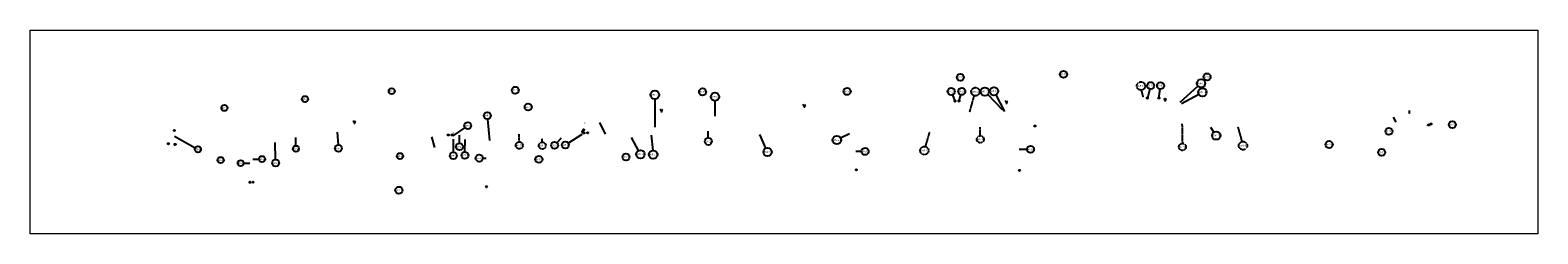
# Model space of a CAD drawing. Header units: feet. Extents: x 2477605 to 2489177, y 496632 to 500272.
# Tile 1 of 2: x 2477605 to 2480028, y 499945 to 500272. Entities that reach past the tile are written whole.
import ezdxf
from ezdxf.enums import TextEntityAlignment as Align

# ---------------------------------------------------------------- set-up
doc = ezdxf.new("R2010")
doc.units = ezdxf.units.FT
doc.header["$MEASUREMENT"] = 0
doc.linetypes.add('HIDDEN2', pattern=[0.1875, 0.125, -0.0625])
for name, color, linetype in [('SH_Text', 7, 'Continuous'), ('UT_P_Water_Cells', 7, 'Continuous'), ('UT_P_Water_Text', 7, 'Continuous')]:
    doc.layers.add(name, color=color, linetype=linetype)
doc.layers.add('Z-XREF', color=7, linetype='Continuous', lineweight=0)
doc.styles.add('ms_text_10_ex', font='arial.ttf', dxfattribs={"height": 0.1})
doc.styles.add('~P_Label - CenterCenter', font='calibrii.ttf', dxfattribs={"height": 0.14})
doc.dimstyles.new('ms-exis', dxfattribs={"dimtxt": 0.1, "dimasz": 0.125, "dimexe": 0.1, "dimexo": 0.0625, "dimgap": 0.09, "dimtad": 1, "dimzin": 0, "dimdsep": 46, "dimtxsty": 'ms_text_10_ex', "dimcen": 0.09, "dimclrd": 256, "dimclre": 256, "dimclrt": 256, "dimazin": 0, "dimtfac": 1, "dimtofl": 0, "dimtmove": 0, "dimatfit": 3, "dimfxl": 1, "dimtolj": 1, "dimtzin": 0, "dimarcsym": 0})

# ---------------------------------------------------------------- blocks, each defined once
blk = doc.blocks.new('WGV_Proposed')
for points in [[(-0.04, 0.04), (0, 0), (0.04, 0.04, 0.198912), (0, 0.05, 0.198912)], [(-0.04, -0.04, 0.198912), (0, -0.05, 0.198912), (0.04, -0.04), (0, 0)]]:
    blk.add_hatch(color=7).paths.add_polyline_path(points)
at = {"color": 7, "flags": 128}
for points in [[(-0.04, -0.04), (0.04, 0.04)], [(0.04, -0.04), (-0.04, 0.04)]]:
    blk.add_lwpolyline(points, dxfattribs=at)
at = {"color": 7}
blk.add_circle((0, 0), 0.05, dxfattribs=at)
blk = doc.blocks.new('A$Ceef5994d')
at = {"layer": 'UT_P_Water_Cells'}
h = blk.add_hatch(color=1, dxfattribs=at)
h.dxf.hatch_style = 1
edge = h.paths.add_edge_path()
edge.add_ellipse((0, 0), major_axis=(0.547, 0.745), ratio=1, start_angle=126.2757, end_angle=486.2757)
at = {"layer": 'UT_P_Water_Cells', "color": 1}
for p, q in [((-0.7, 0.7), (-2.2, 2.2)), ((0.7, 0.7), (2.2, 2.2)), ((-0.9, -1.5), (0.9, -1.5)), ((0, -0.9), (0, -2.2))]:
    blk.add_line(p, q, dxfattribs=at)
blk.add_ellipse((0, 0), major_axis=(0.547, 0.745), ratio=1, start_param=2.203927, end_param=8.487112, dxfattribs=at)

msp = doc.modelspace()

# ---------------------------------------------------------------- linework, layer by layer
at = {"layer": 'SH_Text', "linetype": 'HIDDEN2'}
msp.add_line((2479456.11, 500121.36), (2479456.73, 500090.15), dxfattribs=at)
for points in [[(2479114.89, 500140.2), (2479122.3, 500166.7)], [(2479394.04, 500164.27), (2479391.2, 500175.79)], [(2479131.96, 500102.36), (2479131.74, 500116.37)], [(2479545.97, 500116.21), (2479552.41, 500092.88)], [(2478427.79, 500092.12), (2478427.58, 500097.84)], [(2479043.95, 500085), (2479050.61, 500107.83)]]:
    msp.add_lwpolyline(points, dxfattribs=at)
at = {"layer": 'SH_Text'}
msp.add_lwpolyline([(2477836.86, 500101.64), (2477870.21, 500082.95)], dxfattribs=at)
for centre, radius in [((2479099.9, 500196.33), 5.7), ((2479265.69, 500201.12), 5.7), ((2479405.87, 500183.04), 5.7), ((2479421.75, 500182.91), 5.7), ((2479486.84, 500186.4), 6.68), ((2479496.5, 500196.93), 5.7), ((2478046.6, 500161.24), 4.88), ((2478186.05, 500174.02), 4.88), ((2478384.54, 500175.49), 5.7), ((2478608.91, 500168.08), 6.8), ((2478685.56, 500172.93), 5.7), ((2478705.62, 500165.03), 6.68), ((2478917.91, 500173.59), 5.7), ((2479085.18, 500173.49), 5.7), ((2479102.2, 500173.65), 5.7), ((2479139.18, 500173.37), 6.68), ((2479153.96, 500173.89), 6.68), ((2479489.05, 500172.37), 6.68), ((2477916.98, 500147.07), 4.88), ((2478339.65, 500134.69), 5.63), ((2478405.39, 500148.6), 5.7), ((2478308.14, 500118.49), 5.63), ((2479788.75, 500109.57), 5.7), ((2479890.71, 500120.15), 5.7), ((2478294.84, 500084.77), 5.7), ((2478447.8, 500086.88), 5.63), ((2478464.95, 500087.58), 5.63), ((2478694.87, 500093.2), 5.7), ((2478901.38, 500095.46), 6.8), ((2479511.16, 500102.78), 6.68), ((2479692.65, 500088.29), 5.7), ((2477874.47, 500080.57), 4.88), ((2477910.97, 500063.28), 4.88), ((2477977.43, 500064.91), 4.88), ((2478031.88, 500081.47), 4.88), ((2478100.29, 500082.01), 5.63), ((2478199.25, 500069.67), 4.88), ((2478284.98, 500070.25), 5.63), ((2478303.66, 500071.04), 5.63), ((2478326.56, 500066.44), 5.7), ((2478422.38, 500064.48), 5.7), ((2478562.45, 500068.33), 5.7), ((2478585.66, 500072.76), 6.68), ((2478606.2, 500072.15), 6.8), ((2478790, 500076.35), 6.68), ((2478946.75, 500077.22), 5.7), ((2479212.55, 500080.5), 5.7), ((2479777.02, 500075.79), 5.7), ((2477943.32, 500058.37), 4.88), ((2477999.44, 500058.53), 5.63), ((2478197.4, 500014.82), 5.7)]:
    msp.add_circle(centre, radius, dxfattribs=at)
at = {"layer": 'SH_Text', "linetype": 'HIDDEN2'}
for centre, radius in [((2479390.29, 500182.4), 6.68), ((2479124.11, 500173.13), 6.68), ((2478391.08, 500086.95), 5.7), ((2478428, 500086.5), 5.63), ((2479132.05, 500096.66), 5.7), ((2479456.84, 500084.45), 5.7), ((2479554.19, 500086.45), 6.68), ((2479042.08, 500078.59), 6.68)]:
    msp.add_circle(centre, radius, dxfattribs=at)
at = {"layer": 'UT_P_Water_Cells', "color": 6, "const_width": 0.25, "flags": 128}
for points in [[(2479756.29, 500138.31), (2479756.29, 500137.31), (2479758.29, 500137.31), (2479758.29, 500138.31)], [(2479820.26, 500139.97), (2479820.27, 500138.97), (2479822.27, 500138.99), (2479822.26, 500139.99)], [(2479822.29, 500137.14), (2479822.28, 500138.14), (2479820.28, 500138.12), (2479820.3, 500137.12)], [(2478494.67, 500121.89), (2478495.66, 500122), (2478495.44, 500123.99), (2478494.45, 500123.88)], [(2478497.17, 500124.18), (2478496.17, 500124.07), (2478496.39, 500122.08), (2478497.39, 500122.2)], [(2479758.28, 500135.28), (2479758.29, 500136.28), (2479756.29, 500136.29), (2479756.28, 500135.29)], [(2477838.54, 500087.46), (2477839.54, 500087.48), (2477839.5, 500089.48), (2477838.5, 500089.46)], [(2477841.5, 500089.52), (2477840.5, 500089.5), (2477840.54, 500087.5), (2477841.54, 500087.52)], [(2478283.77, 500107.97), (2478283.78, 500106.97), (2478285.78, 500107), (2478285.77, 500108)], [(2478285.81, 500105.07), (2478285.8, 500106.07), (2478283.8, 500106.04), (2478283.81, 500105.04)], [(2478493.91, 500103.96), (2478493.91, 500104.96), (2478491.91, 500104.98), (2478491.91, 500103.98)], [(2478491.93, 500106.84), (2478491.92, 500105.84), (2478493.92, 500105.82), (2478493.93, 500106.82)]]:
    msp.add_lwpolyline(points, dxfattribs=at)
at = {"layer": 'UT_P_Water_Cells', "color": 6, "const_width": 0.25, "elevation": 1060.76, "flags": 128}
for points in [[(2479848.54, 500118.77), (2479849.54, 500118.78), (2479849.52, 500120.78), (2479848.52, 500120.77)], [(2479851.52, 500120.81), (2479850.52, 500120.8), (2479850.54, 500118.8), (2479851.54, 500118.81)]]:
    msp.add_lwpolyline(points, dxfattribs=at)
at = {"layer": 'UT_P_Water_Text'}
for points in [[(2479087.28, 500168.19), (2479091.27, 500158.13)], [(2479097.75, 500158.23), (2479100.62, 500168.18)], [(2479143.81, 500168.56), (2479167.46, 500143.95)], [(2479157.04, 500167.96), (2479170.74, 500141.58)], [(2479404.39, 500177.53), (2479400.44, 500162.89)], [(2479419.05, 500163.18), (2479420.98, 500177.26)], [(2478608.77, 500161.29), (2478608.62, 500115.98)], [(2478705.93, 500133.7), (2478705.7, 500158.35)], [(2479821.21, 500142.88), (2479821.29, 500137.88)], [(2478284.88, 500102.12), (2478303.54, 500115.25)], [(2478340.13, 500129.08), (2478343.1, 500094.73)], [(2479507.42, 500108.32), (2479502.44, 500115.7)], [(2477999.34, 500064.15), (2477998.82, 500091.53)], [(2478031.8, 500086.36), (2478031.6, 500099.45)], [(2478098.31, 500108.41), (2478099.87, 500087.63)], [(2478284.93, 500096.93), (2478284.97, 500075.88)], [(2478294.9, 500090.46), (2478294.7, 500103.49)], [(2478303.72, 500076.67), (2478303.93, 500096.21)], [(2478451.6, 500091.03), (2478458.88, 500098.99)], [(2478469.67, 500090.63), (2478491.91, 500104.98)], [(2478582.75, 500078.77), (2478571.37, 500099.74)], [(2478602.71, 500103.18), (2478605.44, 500078.91)], [(2478694.79, 500098.94), (2478694.62, 500109.66)], [(2478787.36, 500082.48), (2478777.87, 500104.5)], [(2478921.52, 500105.58), (2478907.45, 500098.54)], [(2478332.26, 500066.53), (2478337.64, 500066.62)], [(2478941.05, 500077.13), (2478932.1, 500076.99)], [(2479206.85, 500080.42), (2479194.45, 500080.22)], [(2477948.2, 500058.44), (2477957.98, 500058.59)], [(2477962.77, 500064.69), (2477972.55, 500064.84)]]:
    msp.add_lwpolyline(points, dxfattribs=at)
for points, elevation in [([(2479453.39, 500156.58), (2479481.85, 500181.96)], 1092.69), ([(2479455.46, 500154.05), (2479483.18, 500169.18)], 1092.15)]:
    msp.add_lwpolyline(points, dxfattribs=dict(at, elevation=elevation))
at = {"layer": 'UT_P_Water_Text', "linetype": 'HIDDEN2'}
msp.add_lwpolyline([(2478390.99, 500092.65), (2478390.8, 500104.93)], dxfattribs=at)
at = {"layer": 'Z-XREF'}
msp.add_lwpolyline([(2477604.82, 500272.06), (2480028.09, 500272.06), (2480028.09, 499944.77), (2477604.82, 499944.77)], close=True, dxfattribs=at)

# ---------------------------------------------------------------- block references
at = {"layer": 'UT_P_Water_Cells', "xscale": 20, "yscale": 20, "zscale": 20}
for p in [(2479400.44, 500162.89), (2479419.05, 500163.18), (2479091.27, 500158.13), (2479097.75, 500158.23), (2479219.72, 500118.09, 1092.47), (2479852.69, 500119.82, 1060.77), (2479856.41, 500121.2, 1060.69), (2477826.93, 500089.58, 1082.1), (2477836.45, 500110.79), (2477837.62, 500088.48, 1084.09), (2478276.83, 500103.55, 1090.29), (2478282.8, 500103.64, 1090.29), (2478492.94, 500109.08, 1100.11), (2478494.31, 500111.87, 1100.12), (2478494.92, 500106.91, 1098.37), (2478500.92, 500107, 1098.37), (2478932.56, 500047.66), (2479194.97, 500046.71, 1094.5), (2477958.34, 500027.65), (2477963.34, 500027.73), (2478338.35, 500020.5)]:
    msp.add_blockref('WGV_Proposed', p, dxfattribs=at)
at = {"layer": 'UT_P_Water_Cells'}
for p, rotation in [((2479429.09, 500160.33), 0.8840420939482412), ((2478619.46, 500142.84), 1.082799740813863), ((2478849.18, 500150.38), 1.082799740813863), ((2479174.12, 500156.4), 1.082799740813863), ((2478125.99, 500124.22), 1.082799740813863)]:
    msp.add_blockref('A$Ceef5994d', p, dxfattribs=dict(at, rotation=rotation))

# ---------------------------------------------------------------- texts
at = {"layer": 'SH_Text', "color": 3, "style": '~P_Label - CenterCenter'}
for s, rotation, p in [('W-23', 0.88404, (2479099.67, 500196.33)), ('W-25', 0.88404, (2479265.45, 500201.12)), ('W-28', 0.88404, (2479496.27, 500196.93)), ('W-7', 0.88404, (2478046.52, 500161.25)), ('W-9', 0.88404, (2478185.97, 500174.03)), ('W-14', 1.76808, (2478384.5, 500175.49)), ('W-18', 0.88404, (2478685.33, 500172.93)), ('W-19', 0.88404, (2478917.68, 500173.59)), ('W-21', 0.88404, (2479084.95, 500173.49)), ('W-22', 0.88404, (2479101.97, 500173.66)), ('W-26', 0.88404, (2479405.64, 500183.04)), ('W-27', 0.88404, (2479421.52, 500182.91)), ('W-2', 0.88404, (2477916.9, 500147.08)), ('W-13', 1.76808, (2478405.36, 500148.61)), ('W-32', 0.88404, (2479890.48, 500120.16)), ('W-16', 0.88404, (2478694.64, 500093.2)), ('W-16', 0.88404, (2479131.82, 500096.67)), ('W-29', 0.88404, (2479692.42, 500088.29)), ('W-30', 0.88404, (2479788.52, 500109.58)), ('W-3', 0.88404, (2477874.39, 500080.57)), ('W-6', 0.88404, (2477977.36, 500064.92)), ('W-1', 0.88404, (2478031.8, 500081.48)), ('W-8', 0.88404, (2478199.17, 500069.68)), ('W-10', 0.88404, (2478294.81, 500084.77)), ('W-12', 1.76808, (2478326.52, 500066.45)), ('W-10', 0.88404, (2478391, 500086.95)), ('W-15', 0.88404, (2478422.14, 500064.48)), ('W-17', 0.88404, (2478562.22, 500068.33)), ('W-20', 0.88404, (2478946.51, 500077.22)), ('W-24', 0.88404, (2479212.32, 500080.51)), ('W-16', 0.88404, (2479456.61, 500084.46)), ('W-31', 0.88404, (2479776.79, 500075.79)), ('W-4', 0.88404, (2477910.89, 500063.28)), ('W-5', 0.88404, (2477943.24, 500058.37)), ('W-11', 0.88404, (2478197.36, 500014.82))]:
    msp.add_text(s, height=2.8, rotation=rotation, dxfattribs=at).set_placement(p, align=Align.MIDDLE_CENTER)
at = {"layer": 'SH_Text', "style": '~P_Label - CenterCenter'}
for s, p in [('WR-17', (2479486.8, 500186.4)), ('WR-13', (2478608.76, 500168.09)), ('WR-10', (2478705.58, 500165.03)), ('WR-10', (2479124.07, 500173.13)), ('WR-15', (2479139.15, 500173.37)), ('WR-16', (2479153.93, 500173.89)), ('WR-10', (2479390.25, 500182.4)), ('WR-18', (2479489.02, 500172.37)), ('WR-3', (2478308.11, 500118.5)), ('WR-6', (2478339.62, 500134.69)), ('WR-14', (2478901.23, 500095.47)), ('WR-19', (2479511.12, 500102.79)), ('WR-2', (2478100.25, 500082.02)), ('WR-4', (2478284.94, 500070.26)), ('WR-5', (2478303.63, 500071.04)), ('WR-5', (2478427.96, 500086.5)), ('WR-7', (2478447.77, 500086.89)), ('WR-8', (2478464.91, 500087.58)), ('WR-11', (2478585.62, 500072.76)), ('WR-12', (2478606.03, 500072.14)), ('WR-9', (2478789.97, 500076.35)), ('WR-9', (2479042.05, 500078.59)), ('WR-9', (2479554.15, 500086.45)), ('WR-1', (2477999.41, 500058.53))]:
    msp.add_text(s, height=2.8, rotation=0.88404, dxfattribs=at).set_placement(p, align=Align.MIDDLE_CENTER)

# ---------------------------------------------------------------- leaders
at = {"layer": 'UT_P_Water_Text'}
for points in [[(2478529.67, 500104.95), (2478520.69, 500123.76)], [(2479795.44, 500132.48), (2479799.87, 500124.11)], [(2478249.71, 500100.63), (2478254.93, 500083.75)]]:
    msp.add_leader(points, dimstyle='ms-exis', override={"dimscale": 0}, dxfattribs=at)

doc.saveas('drawing.dxf')
